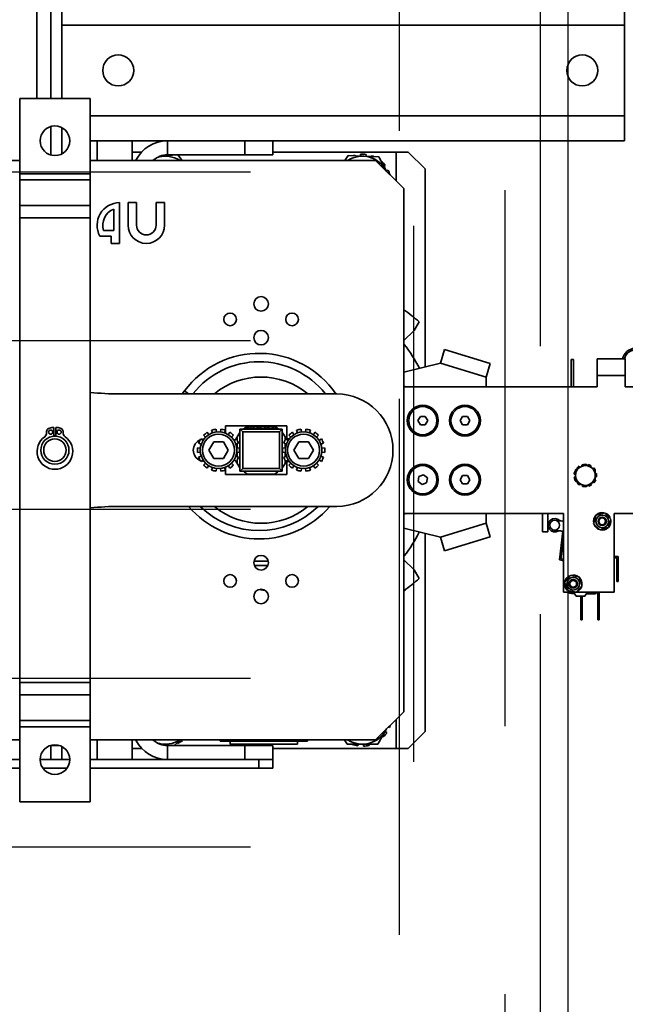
# Model space of a CAD drawing. Header units: millimetres. Extents: x 132157 to 155303, y 33763 to 45643.
# Tile 46 of 256: x 140930 to 141073, y 38455 to 38688. Entities that reach past the tile are written whole.
import ezdxf

# ---------------------------------------------------------------- set-up
doc = ezdxf.new("R2010")
doc.units = ezdxf.units.MM
doc.header["$LTSCALE"] = 20
doc.linetypes.add('ČÁRKOVANÁ2', pattern=[9.525, 6.35, -3.175])
doc.layers.add('PŘEJEZD', color=7, linetype='ČÁRKOVANÁ2')
doc.layers.add('VODÍTKA', color=36, linetype='Continuous')
doc.layers.add('RÁM', color=4, linetype='Continuous', lineweight=35)

msp = doc.modelspace()

# ---------------------------------------------------------------- linework, layer by layer
at = {"layer": 'PŘEJEZD', "ltscale": 0.5}
msp.add_line((141059.8365, 38659.2588), (141059.8365, 40182.5917), dxfattribs=at)
at = {"layer": 'PŘEJEZD'}
for p, q in [((141053.1698, 39880.5921), (141053.1698, 38224.9275)), ((141044.8345, 39790.5154), (141044.8345, 38276.2395)), ((141023.1698, 39782.095), (141023.1698, 38278.5921)), ((141019.8365, 38280.5921), (141019.8365, 39615.2588)), ((140476.5031, 38651.9255), (141023.1698, 38651.9255)), ((140476.5031, 38611.9255), (141023.1698, 38611.9255)), ((140476.5031, 38571.9255), (141023.1698, 38571.9255)), ((140476.5031, 38531.9255), (141023.1698, 38531.9255)), ((140476.5031, 38491.9255), (141023.1698, 38491.9255))]:
    msp.add_line(p, q, dxfattribs=at)
at = {"layer": 'RÁM', "ltscale": 0.5}
for p, q in [((140933.8898, 38669.2588), (140933.8898, 38692.5921)), ((140937.1698, 38669.2588), (140937.1698, 38692.5921)), ((140939.8365, 38669.2588), (140939.8365, 38692.5921)), ((141073.1698, 38692.5921), (141073.1698, 38659.2588)), ((141073.1698, 38686.6455), (140939.8365, 38686.6455)), ((140946.5019, 38669.2588), (140929.8352, 38669.2588)), ((140929.8352, 38669.2588), (140929.8352, 38502.5921)), ((140946.5019, 38502.5921), (140946.5019, 38669.2588)), ((141073.1698, 38665.2055), (140946.5019, 38665.2055)), ((140937.1698, 38655.7588), (140937.1698, 38662.7588)), ((140939.8365, 38656.2294), (140939.8365, 38662.2869)), ((140956.5031, 38659.2588), (140946.5031, 38659.2588)), ((140948.1698, 38654.5921), (140948.1698, 38659.2588)), ((140964.8385, 38659.2588), (140956.5031, 38659.2588)), ((140956.5031, 38654.5921), (140956.5031, 38659.2588)), ((140989.8365, 38659.2588), (140964.8385, 38659.2588)), ((140964.8385, 38659.2588), (140964.8385, 38655.9255)), ((140983.1698, 38655.9255), (140983.1698, 38659.2588)), ((141073.1698, 38659.2588), (140989.8365, 38659.2588)), ((140989.8365, 38655.9255), (140989.8365, 38659.2588)), ((140958.794, 38656.5921), (140956.5031, 38656.5921)), ((141021.9298, 38656.5921), (140989.8365, 38656.5921)), ((141019.0365, 38649.7255), (141019.0365, 38656.5921)), ((141021.9298, 38656.5921), (141025.9298, 38652.5921)), ((140929.8352, 38654.5921), (140820.8365, 38654.5921)), ((140946.5019, 38654.5921), (141014.1698, 38654.5921)), ((140962.9178, 38655.4727), (140966.072, 38655.811)), ((140964.159, 38655.6059), (140964.1529, 38655.7891)), ((140964.8385, 38655.9255), (140989.8365, 38655.9255)), ((140965.4672, 38655.9255), (140965.4371, 38655.7429)), ((140967.3301, 38655.946), (140968.3181, 38654.5921)), ((141006.9264, 38654.5921), (141007.6634, 38655.7476)), ((141007.6634, 38655.7476), (141014.9694, 38655.4243)), ((141009.2959, 38655.8668), (141009.3469, 38655.6731)), ((141010.6469, 38655.6156), (141010.6185, 38656.0793)), ((141011.9572, 38656.0298), (141011.8933, 38655.5604)), ((141013.1858, 38655.5032), (141013.2604, 38655.7201)), ((141014.1698, 38654.5921), (141020.8365, 38647.9255)), ((141014.9694, 38655.4243), (141016.6559, 38652.1799)), ((140929.8352, 38651.4588), (140946.5019, 38651.4588)), ((141016.4753, 38653.3956), (141016.1519, 38653.1496)), ((141016.7269, 38652.035), (141017.1779, 38652.2551)), ((141025.9298, 38605.6668), (141025.9298, 38652.5921)), ((140946.5019, 38649.9872), (140929.8352, 38649.9872)), ((141020.8365, 38647.9255), (141020.8365, 38523.9255)), ((140953.5031, 38644.5921), (140953.5031, 38634.9255)), ((140955.5031, 38644.5921), (140957.5031, 38644.5921)), ((140955.5031, 38639.2588), (140955.5031, 38644.5921)), ((140957.5031, 38644.5921), (140957.5031, 38639.2588)), ((140962.1698, 38644.5921), (140964.1698, 38644.5921)), ((140962.1698, 38639.2588), (140962.1698, 38644.5921)), ((140964.1698, 38644.5921), (140964.1698, 38639.2588)), ((140929.8352, 38643.9354), (140946.5019, 38643.9354)), ((140952.1698, 38638.0102), (140952.1698, 38643.03)), ((140946.5019, 38640.9921), (140929.8352, 38640.9921)), ((140949.703, 38638.0102), (140952.1698, 38638.0102)), ((140951.5031, 38636.6768), (140948.8365, 38636.6768)), ((140951.5031, 38634.9255), (140951.5031, 38636.6768)), ((140953.5031, 38634.9255), (140951.5031, 38634.9255)), ((141020.8091, 38611.845), (141023.3036, 38614.2539)), ((141023.3036, 38614.2539), (141024.5236, 38616.3671)), ((141030.5063, 38609.76), (141029.5317, 38606.5724)), ((141030.5063, 38609.76), (141041.3444, 38606.4465)), ((141061.0786, 38607.3921), (141060.5453, 38607.3921)), ((141060.5453, 38607.3921), (141060.5453, 38600.9255)), ((141061.0786, 38607.3921), (141061.0786, 38600.9255)), ((141066.7031, 38607.5921), (141073.3698, 38607.5921)), ((141066.7031, 38600.9255), (141066.7031, 38607.5921)), ((141073.3698, 38600.9255), (141073.3698, 38607.5921)), ((141020.8365, 38604.3862), (141029.5317, 38606.5724)), ((141029.5317, 38606.5724), (141040.3698, 38603.2588)), ((141040.3698, 38603.2588), (141041.3444, 38606.4465)), ((141040.3698, 38600.9255), (141040.3698, 38603.2588)), ((141073.3698, 38603.5921), (141066.7031, 38603.5921)), ((141020.8365, 38600.9255), (141066.7031, 38600.9255)), ((141073.3698, 38600.9255), (141100.0365, 38600.9255)), ((141004.9686, 38599.2588), (140953.4617, 38599.2588)), ((140968.8961, 38599.9763), (140968.3643, 38599.2587)), ((140968.8961, 38599.9763), (140969.8644, 38599.2588)), ((141024.7924, 38593.9255), (141024.2151, 38592.9255)), ((141024.7924, 38593.9255), (141025.9471, 38593.9255)), ((141026.5245, 38592.9255), (141025.9471, 38593.9255)), ((141034.7924, 38593.9255), (141034.2151, 38592.9255)), ((141034.7924, 38593.9255), (141035.9471, 38593.9255)), ((141036.5245, 38592.9255), (141035.9471, 38593.9255)), ((140937.9186, 38591.3157), (140937.9186, 38589.2494)), ((140938.4186, 38589.2494), (140938.4186, 38591.3157)), ((140976.3933, 38590.894), (140976.468, 38590.2316)), ((140977.4383, 38590.2316), (140977.513, 38590.894)), ((140978.6352, 38591.6588), (140993.1019, 38591.6588)), ((140978.6352, 38589.8719), (140978.6352, 38591.6588)), ((140992.0365, 38590.9255), (140982.0365, 38590.9255)), ((140982.0365, 38580.9255), (140982.0365, 38590.9255)), ((140982.7031, 38590.2588), (140982.0365, 38590.9255)), ((140991.1898, 38590.9588), (140982.8832, 38590.9588)), ((140983.557, 38590.9588), (140983.557, 38591.4142)), ((140983.6858, 38591.4921), (140990.3871, 38591.4921)), ((140983.7065, 38591.4921), (140983.7065, 38590.9588)), ((140983.8587, 38591.5921), (140990.2142, 38591.5921)), ((140984.0571, 38590.9588), (140984.0571, 38591.4921)), ((140984.5914, 38591.4921), (140984.5914, 38590.9588)), ((140985.1373, 38590.9588), (140985.1373, 38591.4921)), ((140985.2825, 38590.9588), (140985.2825, 38591.4921)), ((140986.0957, 38591.4921), (140986.0957, 38590.9588)), ((140986.379, 38590.9588), (140986.379, 38591.4921)), ((140986.5386, 38590.9588), (140986.5386, 38591.4921)), ((140986.9903, 38590.9588), (140986.9903, 38591.4921)), ((140987.9215, 38591.4921), (140987.9215, 38590.9588)), ((140988.0003, 38590.9588), (140988.0003, 38591.4921)), ((140988.4966, 38591.4921), (140988.4966, 38590.9588)), ((140988.6463, 38591.4921), (140988.6463, 38590.9588)), ((140988.8425, 38590.9588), (140988.8425, 38591.4921)), ((140989.7071, 38591.4921), (140989.7071, 38590.9588)), ((140989.8185, 38591.4921), (140989.8185, 38590.9588)), ((140989.9915, 38591.4921), (140989.9915, 38590.9588)), ((140990.4721, 38590.9588), (140990.4721, 38591.4921)), ((140991.3698, 38590.2588), (140992.0365, 38590.9255)), ((140992.0365, 38580.9255), (140992.0365, 38590.9255)), ((140993.1019, 38591.6588), (140993.1019, 38588.5921)), ((140996.56, 38590.894), (140996.6346, 38590.2316)), ((140997.605, 38590.2316), (140997.6796, 38590.894)), ((141024.2151, 38592.9255), (141024.7924, 38591.9255)), ((141025.9471, 38591.9255), (141024.7924, 38591.9255)), ((141025.9471, 38591.9255), (141026.5245, 38592.9255)), ((141034.2151, 38592.9255), (141034.7924, 38591.9255)), ((141035.9471, 38591.9255), (141034.7924, 38591.9255)), ((141035.9471, 38591.9255), (141036.5245, 38592.9255)), ((140972.7195, 38588.5856), (140973.284, 38588.2309)), ((140973.889, 38588.9896), (140973.4176, 38589.461)), ((140974.293, 38590.1591), (140974.6477, 38589.5946)), ((140975.5219, 38590.0156), (140975.3017, 38590.6449)), ((140978.6045, 38590.6449), (140978.3843, 38590.0156)), ((140979.2586, 38589.5946), (140979.6133, 38590.1591)), ((140980.4887, 38589.461), (140980.0173, 38588.9896)), ((140980.6223, 38588.2309), (140981.1868, 38588.5856)), ((140981.3854, 38588.2374), (140981.3854, 38589.08)), ((140982.7031, 38590.2588), (140991.3698, 38590.2588)), ((140982.7031, 38581.5921), (140982.7031, 38590.2588)), ((140991.3698, 38590.2588), (140991.3698, 38581.5921)), ((140992.7188, 38588.9763), (140992.7188, 38588.2957)), ((140992.8862, 38588.5856), (140993.4507, 38588.2309)), ((140993.1019, 38588.5921), (140993.7337, 38588.5921)), ((140994.0557, 38588.9896), (140993.5843, 38589.461)), ((140994.4596, 38590.1591), (140994.8143, 38589.5946)), ((140995.6886, 38590.0156), (140995.4684, 38590.6449)), ((140998.7712, 38590.6449), (140998.551, 38590.0156)), ((140999.4253, 38589.5946), (140999.78, 38590.1591)), ((141000.6553, 38589.461), (141000.1839, 38588.9896)), ((141000.7889, 38588.2309), (141001.3534, 38588.5856)), ((140971.9846, 38586.4853), (140972.647, 38586.4107)), ((140972.863, 38587.3567), (140972.2337, 38587.5769)), ((140975.7984, 38587.9255), (140974.6437, 38585.9255)), ((140975.7984, 38587.9255), (140978.1078, 38587.9255)), ((140979.2625, 38585.9255), (140978.1078, 38587.9255)), ((140981.6725, 38587.5769), (140981.0433, 38587.3567)), ((140981.2592, 38586.4107), (140981.9217, 38586.4853)), ((140981.3854, 38586.4107), (140981.3854, 38587.4764)), ((140992.1512, 38586.4853), (140992.8137, 38586.4107)), ((140993.0296, 38587.3567), (140992.4004, 38587.5769)), ((140992.7188, 38587.4655), (140992.7188, 38586.4107)), ((140995.9651, 38587.9255), (140994.8104, 38585.9255)), ((140995.9651, 38587.9255), (140998.2745, 38587.9255)), ((140999.4292, 38585.9255), (140998.2745, 38587.9255)), ((141001.8392, 38587.5769), (141001.21, 38587.3567)), ((141001.4259, 38586.4107), (141002.0884, 38586.4853)), ((140972.647, 38585.4403), (140971.9846, 38585.3657)), ((140972.2337, 38584.2741), (140972.863, 38584.4943)), ((140974.6437, 38585.9255), (140975.7984, 38583.9255)), ((140978.1078, 38583.9255), (140975.7984, 38583.9255)), ((140978.1078, 38583.9255), (140979.2625, 38585.9255)), ((140981.0433, 38584.4943), (140981.6725, 38584.2741)), ((140981.9217, 38585.3657), (140981.2592, 38585.4403)), ((140981.3854, 38584.3745), (140981.3854, 38585.4403)), ((140992.8137, 38585.4403), (140992.1512, 38585.3657)), ((140992.4004, 38584.2741), (140993.0296, 38584.4943)), ((140992.7188, 38585.4403), (140992.7188, 38584.3855)), ((140994.8104, 38585.9255), (140995.9651, 38583.9255)), ((140998.2745, 38583.9255), (140995.9651, 38583.9255)), ((140998.2745, 38583.9255), (140999.4292, 38585.9255)), ((141001.21, 38584.4943), (141001.8392, 38584.2741)), ((141002.0884, 38585.3657), (141001.4259, 38585.4403)), ((140973.284, 38583.62), (140972.7195, 38583.2653)), ((140973.4176, 38582.3899), (140973.889, 38582.8613)), ((140974.6477, 38582.2563), (140974.293, 38581.6919)), ((140975.3017, 38581.2061), (140975.5219, 38581.8353)), ((140976.468, 38581.6194), (140976.3933, 38580.9569)), ((140977.513, 38580.9569), (140977.4383, 38581.6194)), ((140978.3843, 38581.8353), (140978.6045, 38581.2061)), ((140978.6352, 38580.1921), (140978.6352, 38581.979)), ((140979.6133, 38581.6919), (140979.2586, 38582.2563)), ((140980.0173, 38582.8613), (140980.4887, 38582.3899)), ((140981.1868, 38583.2653), (140980.6223, 38583.62)), ((140981.3854, 38582.771), (140981.3854, 38583.6135)), ((140982.7031, 38581.5921), (140982.0365, 38580.9255)), ((140991.3698, 38581.5921), (140982.7031, 38581.5921)), ((140992.0365, 38580.9255), (140991.3698, 38581.5921)), ((140992.7188, 38583.5553), (140992.7188, 38582.8747)), ((140993.4507, 38583.62), (140992.8862, 38583.2653)), ((140993.7337, 38583.2588), (140993.1019, 38583.2588)), ((140993.1019, 38583.2588), (140993.1019, 38580.1921)), ((140993.5843, 38582.3899), (140994.0557, 38582.8613)), ((140994.8143, 38582.2563), (140994.4596, 38581.6919)), ((140995.4684, 38581.2061), (140995.6886, 38581.8353)), ((140996.6346, 38581.6194), (140996.56, 38580.9569)), ((140997.6796, 38580.9569), (140997.605, 38581.6194)), ((140998.551, 38581.8353), (140998.7712, 38581.2061)), ((140999.78, 38581.6919), (140999.4253, 38582.2563)), ((141000.1839, 38582.8613), (141000.6553, 38582.3899)), ((141001.3534, 38583.2653), (141000.7889, 38583.62)), ((141061.5698, 38581.2726), (141063.9031, 38582.6198)), ((141061.9915, 38581.5161), (141061.8532, 38581.6311)), ((141062.4168, 38582.1395), (141062.6056, 38581.8583)), ((141063.1841, 38582.2046), (141063.1008, 38582.4686)), ((141063.9031, 38582.6198), (141066.2365, 38581.2726)), ((141064.603, 38582.4986), (141064.5365, 38582.2541)), ((141065.2996, 38582.1972), (141065.1246, 38581.9125)), ((141065.7242, 38581.5684), (141065.8831, 38581.7118)), ((140993.1019, 38580.1921), (140978.6352, 38580.1921)), ((140992.0365, 38580.9255), (140982.0365, 38580.9255)), ((140990.2142, 38580.2588), (140983.8587, 38580.2588)), ((141024.4693, 38579.6483), (141024.2936, 38578.507)), ((141024.4693, 38579.6483), (141025.5455, 38580.0667)), ((141026.446, 38579.3439), (141025.5455, 38580.0667)), ((141026.2703, 38578.2027), (141026.446, 38579.3439)), ((141034.7924, 38579.9255), (141034.2151, 38578.9255)), ((141034.7924, 38579.9255), (141035.9471, 38579.9255)), ((141036.5245, 38578.9255), (141035.9471, 38579.9255)), ((141061.2565, 38580.2521), (141061.6048, 38580.2091)), ((141061.2717, 38579.4932), (141061.5698, 38579.5422)), ((141061.4558, 38580.9845), (141061.5698, 38580.9351)), ((141061.5698, 38578.5783), (141061.5698, 38581.2726)), ((141066.2015, 38579.6419), (141066.5497, 38579.5989)), ((141066.2365, 38581.2726), (141066.2365, 38578.5783)), ((141066.3062, 38581.0816), (141066.2365, 38581.0481)), ((141066.2365, 38580.3088), (141066.5345, 38580.3577)), ((141024.2936, 38578.507), (141025.1941, 38577.7842)), ((141026.2703, 38578.2027), (141025.1941, 38577.7842)), ((141034.2151, 38578.9255), (141034.7924, 38577.9255)), ((141035.9471, 38577.9255), (141034.7924, 38577.9255)), ((141035.9471, 38577.9255), (141036.5245, 38578.9255)), ((141061.5698, 38578.8029), (141061.5001, 38578.7694)), ((141063.9031, 38577.2312), (141061.5698, 38578.5783)), ((141061.9232, 38578.1392), (141062.0821, 38578.2826)), ((141062.6817, 38577.9384), (141062.5066, 38577.6537)), ((141063.2697, 38577.5969), (141063.2032, 38577.3523)), ((141066.2365, 38578.5783), (141063.9031, 38577.2312)), ((141064.7055, 38577.3824), (141064.6222, 38577.6463)), ((141065.2007, 38577.9926), (141065.3895, 38577.7114)), ((141065.953, 38578.2199), (141065.8148, 38578.3349)), ((141066.2365, 38578.9158), (141066.3505, 38578.8665)), ((140953.4617, 38572.5921), (141004.9686, 38572.5921)), ((141058.7031, 38570.9255), (141020.8365, 38570.9255)), ((141040.3698, 38568.5921), (141040.3698, 38570.9255)), ((141053.7115, 38566.5921), (141053.7115, 38570.9255)), ((141055.0448, 38566.5921), (141055.0448, 38570.9255)), ((141058.7031, 38552.2588), (141058.7031, 38570.9255)), ((141065.8597, 38568.5058), (141066.4025, 38570.552)), ((141066.4025, 38570.552), (141068.446, 38571.105)), ((141068.446, 38571.105), (141069.9466, 38569.6118)), ((141069.7189, 38569.8383), (141069.8098, 38569.8562)), ((141100.0365, 38570.9255), (141070.7031, 38570.9255)), ((141070.7031, 38570.9255), (141070.7031, 38552.2588)), ((141040.3698, 38568.5921), (141029.5317, 38565.2786)), ((141041.3444, 38565.4045), (141040.3698, 38568.5921)), ((141058.5073, 38569.1336), (141058.7033, 38569.112)), ((141067.3603, 38567.0126), (141065.8597, 38568.5058)), ((141069.4038, 38567.5656), (141067.3603, 38567.0126)), ((141069.9466, 38569.6118), (141069.4038, 38567.5656)), ((141029.5317, 38565.2786), (141020.8365, 38567.4058)), ((141025.9298, 38519.2588), (141025.9298, 38566.1598)), ((141029.5317, 38565.2786), (141030.5063, 38562.0909)), ((141041.3444, 38565.4045), (141030.5063, 38562.0909)), ((141055.0448, 38566.5921), (141053.7115, 38566.5921)), ((141057.7632, 38559.9609), (141058.5582, 38566.7142)), ((141058.7031, 38565.0942), (141058.1281, 38560.2093)), ((141058.5565, 38566.7151), (141058.4437, 38566.7288)), ((141058.703, 38566.6974), (141058.5565, 38566.7151)), ((141070.7031, 38560.7121), (141071.7031, 38560.7121)), ((141071.7031, 38560.7121), (141071.7031, 38554.7788)), ((140988.7031, 38559.5921), (140985.3702, 38559.5921)), ((140988.6357, 38558.5921), (140985.4365, 38558.5921)), ((141023.3036, 38557.5971), (141020.8091, 38560.0059)), ((141057.7632, 38559.9609), (141058.7031, 38559.7128)), ((141058.7031, 38560.0576), (141058.1281, 38560.2093)), ((141071.3698, 38560.3788), (141070.7031, 38560.3788)), ((141071.3698, 38554.7788), (141071.3698, 38560.3788)), ((141024.5236, 38555.4838), (141023.3036, 38557.5971)), ((141058.9516, 38554.626), (141060.312, 38556.248)), ((141060.312, 38556.248), (141062.3969, 38555.8807)), ((141062.3969, 38555.8807), (141063.1213, 38553.8916)), ((141059.676, 38552.6369), (141058.9516, 38554.626)), ((141059.1031, 38554.2101), (141058.9699, 38554.2358)), ((141063.1213, 38553.8916), (141061.7609, 38552.2697)), ((141071.7031, 38554.7788), (141071.3698, 38554.7788)), ((141060.5158, 38552.2588), (141058.7031, 38552.2588)), ((141061.7609, 38552.2697), (141059.676, 38552.6369)), ((141061.7565, 38551.3255), (141061.1265, 38552.2588)), ((141061.7565, 38551.3255), (141063.8031, 38551.3255)), ((141070.7031, 38552.2588), (141061.7609, 38552.2588)), ((141062.8365, 38551.3255), (141062.8365, 38545.7255)), ((141063.1698, 38551.3255), (141063.1698, 38545.7255)), ((141064.1031, 38551.8588), (141063.8031, 38551.3255)), ((141064.1031, 38551.8588), (141066.3365, 38551.8588)), ((141066.5615, 38552.2588), (141066.3365, 38551.8588)), ((141066.8365, 38552.2588), (141066.8365, 38545.7255)), ((141067.1698, 38552.2588), (141067.1698, 38545.7255)), ((141063.1698, 38545.7255), (141062.8365, 38545.7255)), ((141067.1698, 38545.7255), (141066.8365, 38545.7255)), ((140929.8352, 38530.8588), (140946.5019, 38530.8588)), ((140946.5019, 38527.9155), (140929.8352, 38527.9155)), ((141020.8365, 38523.9255), (141014.1698, 38517.2588)), ((140929.8352, 38521.8638), (140946.5019, 38521.8638)), ((141019.0365, 38522.1255), (141019.0365, 38515.2588)), ((140946.5019, 38520.3921), (140929.8352, 38520.3921)), ((141016.7689, 38519.8579), (141014.7163, 38516.2723)), ((141016.4287, 38519.2763), (141016.8573, 38519.0127)), ((141017.4438, 38520.2171), (141017.2135, 38520.3025)), ((141025.9298, 38519.2588), (141021.9298, 38515.2588)), ((140929.8352, 38517.2588), (140820.8365, 38517.2588)), ((141014.1698, 38517.2588), (140946.5019, 38517.2588)), ((140948.1698, 38512.5921), (140948.1698, 38517.2588)), ((140956.5031, 38512.5921), (140956.5031, 38517.2588)), ((140963.9602, 38516.0646), (140962.6845, 38516.4802)), ((140967.9104, 38517.2588), (140966.4272, 38515.9255)), ((140967.221, 38516.3821), (140967.1375, 38516.564)), ((140968.2321, 38517.2588), (140968.3778, 38517.0576)), ((140977.3698, 38517.2588), (140977.3698, 38516.9255)), ((140977.3698, 38516.9685), (140979.8698, 38516.9685)), ((140998.0365, 38516.9255), (140977.3698, 38516.9255)), ((140979.7031, 38516.2588), (140979.7031, 38516.9255)), ((140979.7042, 38516.2588), (140995.7021, 38516.2588)), ((140979.8698, 38517.2588), (140979.8698, 38516.9255)), ((140995.5365, 38516.9255), (140995.5365, 38517.2588)), ((140995.5365, 38516.9685), (140998.0365, 38516.9685)), ((140995.7031, 38516.2588), (140995.7031, 38516.9255)), ((140998.0365, 38516.9255), (140998.0365, 38517.2588)), ((141007.4033, 38516.2454), (141006.8132, 38517.2588)), ((141014.7163, 38516.2723), (141007.4033, 38516.2454)), ((141010.0227, 38516.255), (141009.9571, 38515.8446)), ((141011.2942, 38515.7637), (141011.2752, 38516.267)), ((141012.5453, 38516.2643), (141012.6214, 38515.9452)), ((141016.0472, 38517.9459), (141015.8036, 38518.1717)), ((140937.1698, 38515.9255), (140939.2065, 38515.9255)), ((140937.1698, 38515.9255), (140937.1698, 38512.5921)), ((140939.8365, 38512.5921), (140939.8365, 38515.6203)), ((140956.5031, 38515.2588), (140958.8643, 38515.2588)), ((140989.8365, 38515.9255), (140964.8385, 38515.9255)), ((140964.8385, 38515.9255), (140964.8385, 38512.5921)), ((140983.1698, 38512.5921), (140983.1698, 38515.9255)), ((140989.8365, 38510.5921), (140989.8365, 38515.9255)), ((141021.9298, 38515.2588), (140989.8365, 38515.2588)), ((140929.8352, 38512.5921), (140811.1698, 38512.5921)), ((140941.6664, 38512.5921), (140934.6708, 38512.5921)), ((140989.8365, 38512.5921), (140946.5019, 38512.5921)), ((140986.5031, 38510.5921), (140986.5031, 38512.5921)), ((140749.8365, 38510.5921), (140929.8352, 38510.5921)), ((140935.304, 38510.5921), (140941.0292, 38510.5921)), ((140946.5019, 38510.5921), (140989.8365, 38510.5921)), ((140946.5019, 38502.5921), (140929.8352, 38502.5921))]:
    msp.add_line(p, q, dxfattribs=at)
for centre, radius in [((140953.1698, 38675.9255), 3.6667), ((141063.1698, 38675.9255), 3.6667), ((140938.1686, 38659.2588), 3.5), ((140987.0365, 38620.5921), 1.7333), ((140979.7031, 38616.9255), 1.5), ((140994.3698, 38616.9255), 1.5), ((140987.0365, 38612.5921), 1.7333), ((141025.3698, 38592.9255), 3.6667), ((141025.3698, 38592.9255), 3.3333), ((141035.3698, 38592.9255), 3.6667), ((141035.3698, 38592.9255), 3.3333), ((140938.1686, 38585.9255), 3.3333), ((140938.1686, 38585.9255), 2.6667), ((140937.1686, 38590.2062), 0.5), ((140939.1686, 38590.2062), 0.5), ((140976.9531, 38585.9255), 4.3333), ((140976.9531, 38585.9255), 3.8), ((140997.1198, 38585.9255), 4.3333), ((140997.1198, 38585.9255), 3.8), ((141025.3698, 38578.9255), 3.6667), ((141025.3698, 38578.9255), 3.3333), ((141035.3698, 38578.9255), 3.6667), ((141035.3698, 38578.9255), 3.3333), ((141063.9031, 38579.9255), 2.3333), ((141067.9031, 38569.0588), 1.5), ((141067.9031, 38569.0588), 1), ((141067.9031, 38569.0588), 0.7955), ((141056.646, 38568.1476), 1.1667), ((140987.0365, 38559.2588), 1.7333), ((140979.7031, 38554.9255), 1.5), ((140994.3698, 38554.9255), 1.5), ((141061.0365, 38554.2588), 1.5), ((141061.0365, 38554.2588), 1), ((141061.0365, 38554.2588), 0.7955), ((140987.0365, 38551.2588), 1.7333), ((140938.1686, 38512.5921), 3.5)]:
    msp.add_circle(centre, radius, dxfattribs=at)
for centre, radius, start, end in [((140964.8385, 38650.9235), 8.3353, 90, 153.570298), ((141011.0365, 38649.2588), 6.8333, 82.256702, 93.506702), ((140964.8385, 38650.9235), 5.002, 90, 132.313561), ((140964.3698, 38649.2588), 6.3333, 58.140448, 105.974166), ((141011.0365, 38649.2588), 6.8333, 127.256702, 128.660015), ((141011.0365, 38649.2588), 6.3333, 26.323907, 121.981178), ((141011.0365, 38649.2588), 6.8333, 104.756702, 109.463196), ((141011.0365, 38649.2588), 6.8333, 65.488157, 71.006702), ((141011.0365, 38649.2588), 6.8333, 37.256702, 48.506702), ((141011.0365, 38649.2588), 6.8333, 16.232548, 26.006702), ((140953.5031, 38639.2588), 5.3333, 90, 208.955024), ((140953.5031, 38639.2588), 4, 109.471221, 198.189685), ((140959.8365, 38639.2588), 4.3333, 180, 0), ((140959.8365, 38639.2588), 2.3333, 180, 0), ((140987.7031, 38585.9255), 41.6667, 27.812267, 37.00843), ((141075.8604, 38606.8796), 3.2, 22.347576, 167.122793), ((141075.8604, 38606.8796), 2.8, 359.805438, 165.272966), ((140986.5718, 38586.8779), 22, 34.350918, 143.459991), ((140986.5718, 38586.8779), 20, 38.507409, 141.609952), ((140987.0365, 38585.9255), 17.3333, 50.284863, 129.715137), ((141020.7876, 38599.2588), 1.7667, 70.629962, 88.404863), ((140953.4617, 38665.9255), 66.6667, 263.997267, 270), ((141004.9686, 38585.9255), 13.3333, 270, 90), ((140937.1686, 38590.2062), 1, 103.148684, 188.020264), ((140938.1686, 38585.9255), 5.396, 92.655492, 103.148684), ((140938.1686, 38585.9255), 5.396, 76.851316, 87.344508), ((140939.1686, 38590.2062), 1, 351.979736, 76.851316), ((140976.9531, 38585.9255), 5, 96.428571, 109.285714), ((140976.9531, 38585.9255), 5, 70.714286, 83.571429), ((140987.0365, 38585.9255), 6.5, 118.109193, 129.715137), ((140987.0365, 38585.9255), 6.5, 50.284863, 61.890807), ((140997.1198, 38585.9255), 5, 96.428571, 109.285714), ((140997.1198, 38585.9255), 5, 70.714286, 83.571429), ((140938.1686, 38585.6255), 4.2333, 124.716089, 55.283911), ((140935.1881, 38589.9272), 1, 304.716089, 8.020264), ((140938.1686, 38585.9255), 3.5, 85.38164, 94.623422), ((140941.149, 38589.9272), 1, 171.979736, 235.283911), ((140976.9531, 38585.9255), 5, 147.857143, 160.714286), ((140973.6352, 38585.9255), 2.6667, 91.545111, 106.407604), ((140976.9531, 38585.9255), 5, 122.142857, 135), ((140976.9531, 38585.9255), 5, 45, 57.857143), ((140987.0365, 38585.9255), 6.5, 140.284863, 156.160239), ((140976.9531, 38585.9255), 5, 19.285714, 32.142857), ((140987.0365, 38585.9255), 6.5, 23.789623, 39.715137), ((140997.1198, 38585.9255), 5, 147.857143, 160.714286), ((140997.1198, 38585.9255), 5, 122.142857, 135), ((140997.1198, 38585.9255), 5, 45, 57.857143), ((140997.1198, 38585.9255), 5, 19.285714, 32.142857), ((140973.6352, 38585.9255), 2.6667, 112.881487, 247.118513), ((140976.9531, 38585.9255), 5, 173.571429, 186.428571), ((140976.9531, 38585.9255), 5, 353.571429, 6.428571), ((140997.1198, 38585.9255), 5, 173.571429, 186.428571), ((140997.1198, 38585.9255), 5, 353.571429, 6.428571), ((140976.9531, 38585.9255), 5, 199.285714, 212.142857), ((140976.9531, 38585.9255), 5, 327.857143, 340.714286), ((140997.1198, 38585.9255), 5, 199.285714, 212.142857), ((140997.1198, 38585.9255), 5, 327.857143, 340.714286), ((140973.6352, 38585.9255), 2.6667, 253.592396, 268.454889), ((140976.9531, 38585.9255), 5, 225, 237.857143), ((140976.9531, 38585.9255), 5, 302.142857, 315), ((140987.0365, 38585.9255), 6.5, 203.839761, 219.715137), ((140987.0365, 38585.9255), 6.5, 320.284863, 336.211905), ((140997.1198, 38585.9255), 5, 225, 237.857143), ((140997.1198, 38585.9255), 5, 302.142857, 315), ((141063.9031, 38579.9255), 2.6667, 123.874372, 140.238008), ((141063.9031, 38579.9255), 2.6667, 91.147099, 107.510735), ((141063.9031, 38579.9255), 2.6667, 58.419826, 74.783463), ((141063.9031, 38579.9255), 2.6667, 30.018397, 42.05619), ((140976.9531, 38585.9255), 5, 250.714286, 263.571429), ((140976.9531, 38585.9255), 5, 276.428571, 289.285714), ((140987.0365, 38585.9255), 6.5, 230.284863, 241.890807), ((140987.0365, 38585.9255), 6.5, 298.109193, 309.715137), ((140997.1198, 38585.9255), 5, 250.714286, 263.571429), ((140997.1198, 38585.9255), 5, 276.428571, 289.285714), ((141063.9031, 38579.9255), 2.6667, 156.601644, 172.965281), ((141063.9031, 38579.9255), 2.6667, 189.328917, 205.692553), ((141063.9031, 38579.9255), 2.6667, 25.692553, 28.84271), ((141063.9031, 38579.9255), 2.6667, 352.965281, 9.328917), ((141063.9031, 38579.9255), 2.6667, 222.05619, 238.419826), ((141063.9031, 38579.9255), 2.6667, 254.783463, 268.83672), ((141063.9031, 38579.9255), 2.6667, 287.510735, 303.874372), ((141063.9031, 38579.9255), 2.6667, 320.238008, 328.840173), ((141063.9031, 38579.9255), 2.6667, 331.052953, 336.601644), ((140953.4617, 38505.9255), 66.6667, 90, 96.002733), ((140986.5718, 38586.8779), 22, 220.711449, 319.240976), ((140986.5718, 38586.8779), 20, 225.880323, 314.16612), ((140987.0365, 38585.9255), 17.3333, 230.284863, 309.715137), ((141020.7876, 38572.5921), 1.7667, 271.595137, 289.370038), ((141056.646, 38568.1476), 1.6, 43.104273, 304.043511), ((141067.9031, 38569.0588), 2.0667, 139.554666, 192.332501), ((141067.9031, 38569.0588), 2.0667, 78.470721, 130.74495), ((141067.9031, 38569.0588), 2.0667, 22.694165, 70.968556), ((141070.5543, 38688.8233), 120.2916, 263.535132, 263.914312), ((141067.9031, 38569.0588), 2.0667, 199.743161, 250.579604), ((141067.9031, 38569.0588), 2.0667, 257.937776, 311.013853), ((141067.9031, 38569.0588), 2.0667, 318.081493, 11.135033), ((140987.7031, 38585.9255), 41.6667, 322.993335, 332.139449), ((141039.5639, 38424.5852), 143.3874, 82.798265, 83.229575), ((141096.2155, 38873.625), 309.2119, 262.814648, 262.983514), ((141061.0365, 38554.2588), 2.0667, 113.560571, 165.881054), ((141061.0365, 38554.2588), 2.0667, 53.552254, 105.911924), ((141061.0365, 38554.2588), 2.0667, 174.653863, 226.05785), ((141061.0365, 38554.2588), 2.0667, 294.734755, 346.46794), ((141061.0365, 38554.2588), 2.0667, 353.938038, 45.278004), ((140987.7031, 38555.0921), 2.3333, 247.104332, 272.828541), ((141019.5365, 38553.9255), 2, 311.039426, 329.3302), ((141061.0365, 38554.2588), 2.0667, 233.838821, 286.135813), ((141061.0365, 38554.2588), 2.3333, 240.968822, 277.430935), ((141011.0365, 38522.5921), 6.3333, 237.784355, 333.186918), ((141011.0365, 38522.5921), 6.8333, 317.161337, 328.411337), ((141011.0365, 38522.5921), 6.8333, 339.661337, 343.801102), ((140964.8385, 38520.9275), 8.3353, 206.461799, 270), ((140964.8385, 38520.9275), 5.002, 227.872125, 270), ((140964.3698, 38522.5921), 6.3333, 253.432004, 301.907467), ((140964.3698, 38522.5921), 6.8333, 294.661337, 305.911337), ((141011.0365, 38522.5921), 6.8333, 249.661337, 260.911337), ((141011.0365, 38522.5921), 6.8333, 272.161337, 283.411337)]:
    msp.add_arc(centre, radius, start, end, dxfattribs=at)
at = {"layer": 'RÁM', "ltscale": 0.5, "extrusion": (0, 0, -1)}
for centre, major_axis, start_param, end_param in [((141012.7546, 38616.4953), (-17.7646, 10.2564), 1.84978318, 2.0943951), ((141012.7546, 38555.3556), (-17.7646, -10.2564), -2.0943951, -1.84978265)]:
    msp.add_ellipse(centre, major_axis=major_axis, ratio=0.325, start_param=start_param, end_param=end_param, dxfattribs=at)
at = {"layer": 'RÁM', "ltscale": 0.5}
msp.add_open_spline([(141057.8015, 38569.2096), (141058.0368, 38569.1844), (141058.2721, 38569.1593), (141058.5073, 38569.1336)], degree=3, dxfattribs=at)
at = {"layer": 'VODÍTKA', "ltscale": 0.5}
msp.add_line((141059.8365, 34309.2588), (141059.8365, 40699.2588), dxfattribs=at)

doc.saveas('drawing.dxf')
